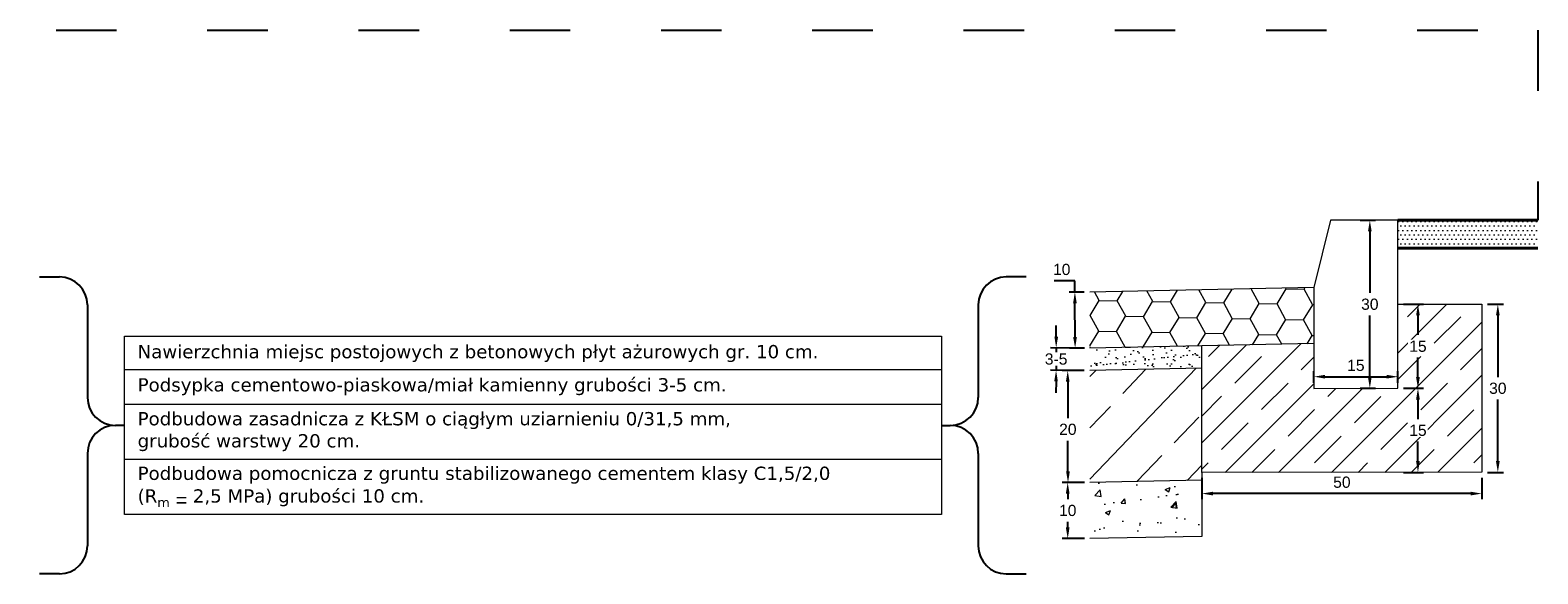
# Model space of a CAD drawing. Header units: millimetres. Extents: x 2422 to 2697, y 999 to 1037.
# Tile 24 of 48: x 2677.466 to 2680.158, y 999.342 to 1000.313. Entities that reach past the tile are written whole.
import ezdxf

# ---------------------------------------------------------------- set-up
doc = ezdxf.new("R2010")
doc.units = ezdxf.units.MM
doc.linetypes.add('ACAD_ISO03W100', pattern=[30, 12, -18])
for name, color, linetype, lineweight in [('_JB_Opisowe', 7, 'Continuous', 0), ('_JB_Podsypka', 30, 'Continuous', 9), ('_JB_Płyty_Ażurowe', 251, 'Continuous', 15), ('_JB_Ława', 1, 'Continuous', 13), ('_PN-zieleń_nawierzchnia', 76, 'Continuous', 40), ('_PN-zieleń_wypełnienie', 76, 'Continuous', 20), ('_SZK-wymiary_0.2', 7, 'Continuous', 15), ('kraweznik', 5, 'Continuous', 13), ('Podbduowa', 34, 'Continuous', 9)]:
    doc.layers.add(name, color=color, linetype=linetype, lineweight=lineweight)
doc.layers.add('_SZK-opis_0.2', color=7, linetype='Continuous')
doc.layers.add('TEMP', color=80, linetype='Continuous', plot=False)
doc.styles.add('kuba', font='verdana.ttf', dxfattribs={"height": 0.1})
doc.styles.add('standard szczeg', font='arial.ttf', dxfattribs={"height": 0.02})
doc.dimstyles.new('p normalny szczeg.', dxfattribs={"dimtxt": 0.02, "dimasz": 0.02, "dimexe": 0.01, "dimexo": 0.01, "dimgap": 0.01, "dimtad": 1, "dimtih": 1, "dimtoh": 1, "dimdec": 0, "dimlfac": 100, "dimzin": 1, "dimtxsty": 'standard szczeg', "dimcen": 2.5, "dimazin": 0, "dimtfac": 1, "dimtdec": 0, "dimtmove": 0, "dimatfit": 3, "dimfxl": 1, "dimarcsym": 0})

# ---------------------------------------------------------------- blocks, each defined once
blk = doc.blocks.new('*D395')
at = {"layer": '_SZK-wymiary_0.2', "color": 0, "lineweight": -2, "transparency": 16777216}
for p, q in [((2679.7578, 999.6834), (2679.7578, 999.7042)), ((2679.7778, 999.6942), (2679.8878, 999.6942)), ((2679.9078, 999.6834), (2679.9078, 999.7042))]:
    blk.add_line(p, q, dxfattribs=at)
at = {"layer": '_SZK-wymiary_0.2', "color": 0, "transparency": 16777216}
for points in [[(2679.7778, 999.6976), (2679.7778, 999.6909), (2679.7578, 999.6942)], [(2679.8878, 999.6976), (2679.8878, 999.6909), (2679.9078, 999.6942)]]:
    blk.add_solid(points, dxfattribs=at)
at = {"layer": 'Defpoints', "color": 0, "transparency": 16777216}
for p in [(2679.9078, 999.6942), (2679.7578, 999.6734), (2679.9078, 999.6734)]:
    blk.add_point(p, dxfattribs=at)
at = {"layer": '_SZK-wymiary_0.2', "color": 0, "transparency": 16777216, "insert": (2679.8328, 999.7144), "char_height": 0.02, "attachment_point": 5, "style": 'standard szczeg', "bg_fill": 3, "box_fill_scale": 1.1, "bg_fill_color": 256, "bg_fill_true_color": 13158600, "bg_fill_transparency": 0}
blk.add_mtext('15', dxfattribs=at)
blk = doc.blocks.new('*D396')
at = {"layer": '_SZK-wymiary_0.2', "color": 0, "lineweight": -2, "transparency": 16777216}
for p, q in [((2679.8402, 999.9735), (2679.8677, 999.9735)), ((2679.8577, 999.9535), (2679.8577, 999.8437)), ((2679.8577, 999.6935), (2679.8577, 999.8033)), ((2679.8402, 999.6735), (2679.8677, 999.6735))]:
    blk.add_line(p, q, dxfattribs=at)
at = {"layer": '_SZK-wymiary_0.2', "color": 0, "transparency": 16777216}
for points in [[(2679.8544, 999.9535), (2679.861, 999.9535), (2679.8577, 999.9735)], [(2679.8544, 999.6935), (2679.861, 999.6935), (2679.8577, 999.6735)]]:
    blk.add_solid(points, dxfattribs=at)
at = {"layer": 'Defpoints', "color": 0, "transparency": 16777216}
for p in [(2679.8302, 999.9735), (2679.8577, 999.9735), (2679.8302, 999.6735)]:
    blk.add_point(p, dxfattribs=at)
at = {"layer": '_SZK-wymiary_0.2', "color": 0, "transparency": 16777216, "insert": (2679.8577, 999.8235), "char_height": 0.02, "attachment_point": 5, "style": 'standard szczeg', "bg_fill": 3, "box_fill_scale": 1.1, "bg_fill_color": 256, "bg_fill_true_color": 13158600, "bg_fill_transparency": 0}
blk.add_mtext('30', dxfattribs=at)
blk = doc.blocks.new('*D397')
at = {"layer": '_SZK-wymiary_0.2', "color": 0, "lineweight": -2, "transparency": 16777216}
for p, q in [((2679.9178, 999.8235), (2679.9536, 999.8235)), ((2679.9436, 999.8035), (2679.9436, 999.7687)), ((2679.9436, 999.6935), (2679.9436, 999.7283)), ((2679.9178, 999.6735), (2679.9536, 999.6735))]:
    blk.add_line(p, q, dxfattribs=at)
at = {"layer": '_SZK-wymiary_0.2', "color": 0, "transparency": 16777216}
for points in [[(2679.9403, 999.8035), (2679.9469, 999.8035), (2679.9436, 999.8235)], [(2679.9403, 999.6935), (2679.9469, 999.6935), (2679.9436, 999.6735)]]:
    blk.add_solid(points, dxfattribs=at)
at = {"layer": 'Defpoints', "color": 0, "transparency": 16777216}
for p in [(2679.9078, 999.8235), (2679.9078, 999.6735), (2679.9436, 999.6735)]:
    blk.add_point(p, dxfattribs=at)
at = {"layer": '_SZK-wymiary_0.2', "color": 0, "transparency": 16777216, "insert": (2679.9436, 999.7485), "char_height": 0.02, "attachment_point": 5, "style": 'standard szczeg', "bg_fill": 3, "box_fill_scale": 1.1, "bg_fill_color": 256, "bg_fill_true_color": 13158600, "bg_fill_transparency": 0}
blk.add_mtext('15', dxfattribs=at)
blk = doc.blocks.new('*D398')
at = {"layer": '_SZK-wymiary_0.2', "color": 0, "lineweight": -2, "transparency": 16777216}
for p, q in [((2679.9178, 999.6735), (2679.9536, 999.6735)), ((2679.9436, 999.6535), (2679.9436, 999.6187)), ((2679.9436, 999.5435), (2679.9436, 999.5783)), ((2679.9178, 999.5235), (2679.9536, 999.5235))]:
    blk.add_line(p, q, dxfattribs=at)
at = {"layer": '_SZK-wymiary_0.2', "color": 0, "transparency": 16777216}
for points in [[(2679.9403, 999.6535), (2679.9469, 999.6535), (2679.9436, 999.6735)], [(2679.9403, 999.5435), (2679.9469, 999.5435), (2679.9436, 999.5235)]]:
    blk.add_solid(points, dxfattribs=at)
at = {"layer": 'Defpoints', "color": 0, "transparency": 16777216}
for p in [(2679.9078, 999.6735), (2679.9078, 999.5235), (2679.9436, 999.5235)]:
    blk.add_point(p, dxfattribs=at)
at = {"layer": '_SZK-wymiary_0.2', "color": 0, "transparency": 16777216, "insert": (2679.9436, 999.5985), "char_height": 0.02, "attachment_point": 5, "style": 'standard szczeg', "bg_fill": 3, "box_fill_scale": 1.1, "bg_fill_color": 256, "bg_fill_true_color": 13158600, "bg_fill_transparency": 0}
blk.add_mtext('15', dxfattribs=at)
blk = doc.blocks.new('*D399')
at = {"layer": '_SZK-wymiary_0.2', "color": 0, "lineweight": -2, "transparency": 16777216}
for p, q in [((2680.0678, 999.8235), (2680.0962, 999.8235)), ((2680.0862, 999.8035), (2680.0862, 999.6937)), ((2680.0862, 999.5435), (2680.0862, 999.6533)), ((2680.0678, 999.5235), (2680.0962, 999.5235))]:
    blk.add_line(p, q, dxfattribs=at)
at = {"layer": '_SZK-wymiary_0.2', "color": 0, "transparency": 16777216}
for points in [[(2680.0829, 999.8035), (2680.0896, 999.8035), (2680.0862, 999.8235)], [(2680.0829, 999.5435), (2680.0896, 999.5435), (2680.0862, 999.5235)]]:
    blk.add_solid(points, dxfattribs=at)
at = {"layer": 'Defpoints', "color": 0, "transparency": 16777216}
for p in [(2680.0578, 999.8235), (2680.0578, 999.5235), (2680.0862, 999.5235)]:
    blk.add_point(p, dxfattribs=at)
at = {"layer": '_SZK-wymiary_0.2', "color": 0, "transparency": 16777216, "insert": (2680.0862, 999.6735), "char_height": 0.02, "attachment_point": 5, "style": 'standard szczeg', "bg_fill": 3, "box_fill_scale": 1.1, "bg_fill_color": 256, "bg_fill_true_color": 13158600, "bg_fill_transparency": 0}
blk.add_mtext('30', dxfattribs=at)
blk = doc.blocks.new('*D400')
at = {"layer": '_SZK-wymiary_0.2', "color": 0, "lineweight": -2, "transparency": 16777216}
for p, q in [((2679.5578, 999.5135), (2679.5578, 999.4756)), ((2680.0578, 999.5135), (2680.0578, 999.4756)), ((2680.0378, 999.4856), (2679.5778, 999.4856))]:
    blk.add_line(p, q, dxfattribs=at)
at = {"layer": '_SZK-wymiary_0.2', "color": 0, "transparency": 16777216}
for points in [[(2679.5778, 999.4889), (2679.5778, 999.4823), (2679.5578, 999.4856)], [(2680.0378, 999.4889), (2680.0378, 999.4823), (2680.0578, 999.4856)]]:
    blk.add_solid(points, dxfattribs=at)
at = {"layer": 'Defpoints', "color": 0, "transparency": 16777216}
for p in [(2679.5578, 999.5235), (2680.0578, 999.5235), (2679.5578, 999.4856)]:
    blk.add_point(p, dxfattribs=at)
at = {"layer": '_SZK-wymiary_0.2', "color": 0, "transparency": 16777216, "insert": (2679.8078, 999.5058), "char_height": 0.02, "attachment_point": 5, "style": 'standard szczeg', "bg_fill": 3, "box_fill_scale": 1.1, "bg_fill_color": 256, "bg_fill_true_color": 13158600, "bg_fill_transparency": 0}
blk.add_mtext('50', dxfattribs=at)
blk = doc.blocks.new('*D401')
at = {"layer": '_SZK-wymiary_0.2', "color": 0, "lineweight": -2, "transparency": 16777216}
for p, q in [((2679.3478, 999.7054), (2679.3084, 999.7052)), ((2679.3184, 999.6853), (2679.3186, 999.6204)), ((2679.3188, 999.5252), (2679.3187, 999.5799)), ((2679.3484, 999.5053), (2679.3089, 999.5052))]:
    blk.add_line(p, q, dxfattribs=at)
at = {"layer": '_SZK-wymiary_0.2', "color": 0, "transparency": 16777216}
for points in [[(2679.3217, 999.6853), (2679.3151, 999.6853), (2679.3184, 999.7053)], [(2679.3222, 999.5253), (2679.3155, 999.5252), (2679.3189, 999.5052)]]:
    blk.add_solid(points, dxfattribs=at)
at = {"layer": 'Defpoints', "color": 0, "transparency": 16777216}
for p in [(2679.3578, 999.7054), (2679.3189, 999.5052), (2679.3584, 999.5053)]:
    blk.add_point(p, dxfattribs=at)
at = {"layer": '_SZK-wymiary_0.2', "color": 0, "transparency": 16777216, "insert": (2679.3186, 999.6002), "char_height": 0.02, "attachment_point": 5, "style": 'standard szczeg'}
blk.add_mtext('20', dxfattribs=at)
blk = doc.blocks.new('*D402')
at = {"layer": '_SZK-wymiary_0.2', "color": 0, "lineweight": -2, "transparency": 16777216}
for p, q in [((2679.3484, 999.5054), (2679.3084, 999.5054)), ((2679.3184, 999.4854), (2679.3184, 999.4756)), ((2679.3184, 999.4253), (2679.3184, 999.4351)), ((2679.3484, 999.4053), (2679.3084, 999.4053))]:
    blk.add_line(p, q, dxfattribs=at)
at = {"layer": '_SZK-wymiary_0.2', "color": 0, "transparency": 16777216}
for points in [[(2679.3217, 999.4854), (2679.315, 999.4854), (2679.3184, 999.5054)], [(2679.3217, 999.4253), (2679.315, 999.4253), (2679.3184, 999.4053)]]:
    blk.add_solid(points, dxfattribs=at)
at = {"layer": 'Defpoints', "color": 0, "transparency": 16777216}
for p in [(2679.3584, 999.5054), (2679.3184, 999.4053), (2679.3584, 999.4053)]:
    blk.add_point(p, dxfattribs=at)
at = {"layer": '_SZK-wymiary_0.2', "color": 0, "transparency": 16777216, "insert": (2679.3184, 999.4554), "char_height": 0.02, "attachment_point": 5, "style": 'standard szczeg'}
blk.add_mtext('10', dxfattribs=at)
blk = doc.blocks.new('*D403')
at = {"layer": '_SZK-wymiary_0.2', "color": 0, "lineweight": -2, "transparency": 16777216}
for p, q in [((2679.3311, 999.8654), (2679.2944, 999.8654)), ((2679.3477, 999.8454), (2679.3212, 999.8453)), ((2679.3312, 999.8453), (2679.3311, 999.8654)), ((2679.3315, 999.7653), (2679.3312, 999.8253)), ((2679.3481, 999.7454), (2679.3216, 999.7452))]:
    blk.add_line(p, q, dxfattribs=at)
at = {"layer": '_SZK-wymiary_0.2', "color": 0, "transparency": 16777216}
for points in [[(2679.3346, 999.8253), (2679.3279, 999.8253), (2679.3312, 999.8453)], [(2679.3348, 999.7653), (2679.3281, 999.7653), (2679.3316, 999.7453)]]:
    blk.add_solid(points, dxfattribs=at)
at = {"layer": 'Defpoints', "color": 0, "transparency": 16777216}
for p in [(2679.3312, 999.8453), (2679.3577, 999.8454), (2679.3581, 999.7454)]:
    blk.add_point(p, dxfattribs=at)
at = {"layer": '_SZK-wymiary_0.2', "color": 0, "transparency": 16777216, "insert": (2679.3077, 999.8856), "char_height": 0.02, "attachment_point": 5, "style": 'standard szczeg', "bg_fill": 3, "box_fill_scale": 1.1, "bg_fill_color": 256, "bg_fill_true_color": 13158600, "bg_fill_transparency": 0}
blk.add_mtext('10', dxfattribs=at)
blk = doc.blocks.new('*D404')
at = {"layer": '_SZK-wymiary_0.2', "color": 0, "lineweight": -2, "transparency": 16777216}
for p, q in [((2679.2979, 999.7657), (2679.298, 999.7857)), ((2679.3481, 999.7454), (2679.2878, 999.7457)), ((2679.2978, 999.7457), (2679.2976, 999.7057)), ((2679.3479, 999.7054), (2679.2876, 999.7057)), ((2679.2975, 999.6857), (2679.2974, 999.6657))]:
    blk.add_line(p, q, dxfattribs=at)
at = {"layer": '_SZK-wymiary_0.2', "color": 0, "transparency": 16777216}
for points in [[(2679.2946, 999.7657), (2679.3012, 999.7657), (2679.2978, 999.7457)], [(2679.2942, 999.6857), (2679.3008, 999.6857), (2679.2976, 999.7057)]]:
    blk.add_solid(points, dxfattribs=at)
at = {"layer": 'Defpoints', "color": 0, "transparency": 16777216}
for p in [(2679.3581, 999.7454), (2679.3579, 999.7054)]:
    blk.add_point(p, dxfattribs=at)
at = {"layer": '_SZK-wymiary_0.2', "color": 0, "transparency": 16777216, "insert": (2679.2977, 999.7257), "char_height": 0.02, "attachment_point": 5, "style": 'standard szczeg', "bg_fill": 3, "box_fill_scale": 1.1, "bg_fill_color": 256, "bg_fill_true_color": 13158600, "bg_fill_transparency": 0}
blk.add_mtext('3-5', dxfattribs=at)
at = {"layer": 'Defpoints', "color": 0, "transparency": 16777216}
blk.add_point((2679.2976, 999.7057), dxfattribs=at)

msp = doc.modelspace()

# ---------------------------------------------------------------- hatches: boundary and pattern name
at = {"layer": '_JB_Podsypka', "lineweight": 13, "ltscale": 0.09}
h = msp.add_hatch(dxfattribs=at)
h.set_pattern_fill('AR-SAND', scale=0.0005, angle=-1.1458, style=0)
h.set_pattern_definition([(36.35423716, (21.922204, -799.584259), (-0.00031054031, 0.02448176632), [0, -0.019304, 0, -0.02159, 0, -0.0206375]), (6.3542372, (21.922204, -799.58426), (0.02318835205, 0.03538465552), [0, -0.010414, 0, -0.017399, 0, -0.0066675]), (326.35423716, (21.906587, -799.583947), (0.03954314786, -0.00071898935), [0, -0.00635, 0, -0.02286, 0, -0.029845]), (316.3542372, (21.906587, -799.583947), (0.0383930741, 0.01038083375), [0, -0.003175, 0, -0.014986, 0, -0.017145])])
h.paths.add_polyline_path([(2679.3578, 999.7054), (2679.3578, 999.7454), (2679.5578, 999.7494), (2679.5578, 999.7094)])
at = {"layer": '_JB_Płyty_Ażurowe', "ltscale": 0.09}
h = msp.add_hatch(dxfattribs=at)
h.set_pattern_fill('HONEY', color=256, scale=0.01, angle=-1.1458)
h.set_pattern_definition([(358.8542372, (2.115854, -796.395795), (0.04816529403, 0.02653849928), [0.03175, -0.0635]), (118.8542372, (2.115854, -796.395795), (-0.04706566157, 0.02844311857), [0.03175, -0.0635]), (58.8542372, (2.115854, -796.395795), (0.00109963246, 0.05498161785), [-0.0635, 0.03175])])
h.paths.add_polyline_path([(2679.3578, 999.7454), (2679.3577, 999.8454), (2679.7577, 999.8534), (2679.7578, 999.7534)])
at = {"layer": '_JB_Ława', "lineweight": 13}
h = msp.add_hatch(dxfattribs=at)
h.set_pattern_fill('JIS_STN_1E', scale=0.067035, angle=-0.0361, style=0)
h.set_pattern_definition([(44.9639, (2668.44868, 991.03928), (-0.04737092, 0.04743064), []), (44.9639, (2668.49594, 991.03925), (-0.04737092, 0.04743064), [0.06703484, -0.0335174])])
h.paths.add_polyline_path([(2679.7578, 999.6734), (2679.9078, 999.6735), (2679.9078, 999.8235), (2680.0578, 999.8236), (2680.0579, 999.5236), (2679.5579, 999.5233), (2679.5578, 999.7494), (2679.7578, 999.7534)])
at = {"layer": '_PN-zieleń_wypełnienie'}
h = msp.add_hatch(dxfattribs=at)
h.set_pattern_fill('DOTS', color=256, scale=0.005)
h.set_pattern_definition([(0, (26.577281, -16.266922), (0.00396875, 0.0079375), [0, -0.0079375])])
h.paths.add_polyline_path([(2680.1577, 999.9735), (2680.1577, 999.9235), (2679.9077, 999.9235), (2679.9077, 999.9735)])
at = {"layer": 'Podbduowa', "ltscale": 0.02}
h = msp.add_hatch(dxfattribs=at)
h.set_pattern_fill('ANSI33', scale=0.02, angle=1.1458)
h.set_pattern_definition([(46.1458, (2687.24173, 998.00177), (-0.0915803, 0.087989), []), (46.1458, (2687.33152, 998.00357), (-0.0915803, 0.087989), [0.0635, -0.03175])])
h.paths.add_polyline_path([(2679.358, 999.5053), (2679.3578, 999.7054), (2679.5578, 999.7094), (2679.5579, 999.5233), (2679.5645, 999.5233), (2679.5648, 999.5095)])
h = msp.add_hatch(dxfattribs=at)
h.set_pattern_fill('AR-CONC', scale=0.0005)
h.set_pattern_definition([(50, (2677.603796, 998.593195), (0.0910923, -0.0079695), [0.009525, -0.104775]), (355, (2677.6038, 998.5932), (-0.0176217, 0.0955284), [0.00762, -0.0838203]), (100.4514, (2677.61139, 998.59253), (0.0734706, 0.087559), [0.008095, -0.089045]), (46.184, (2677.6038, 998.6186), (0.1355395, -0.021021), [0.0142875, -0.1571625]), (96.6356, (2677.61509, 998.61684), (0.118702, 0.123713), [0.0121425, -0.133568]), (351.184, (2677.6038, 998.6186), (0.118702, 0.123713), [0.01143, -0.12573]), (21, (2677.616496, 998.612245), (0.0758072, -0.0511326), [0.009525, -0.104775]), (326, (2677.6165, 998.61225), (0.030901, 0.092094), [0.00762, -0.08382]), (71.4514, (2677.62281, 998.60798), (0.1067082, 0.0409614), [0.008095, -0.089045]), (37.5, (2677.603796, 998.593195), (0.0015443, 0.0422775), [0, -0.082804, 0, -0.08509, 0, -0.0841375]), (7.5, (2677.603796, 998.593195), (0.0334098, 0.0500903), [0, -0.048514, 0, -0.080899, 0, -0.0320675]), (327.5, (2677.575475, 998.593195), (0.0677953, -0.00286437), [0, -0.03175, 0, -0.09906, 0, -0.131445]), (317.5, (2677.562775, 998.593195), (0.0740646, 0.0127132), [0, -0.041275, 0, -0.065786, 0, -0.093345])])
h.paths.add_polyline_path([(2679.358, 999.4053), (2679.358, 999.5053), (2679.558, 999.5093), (2679.558, 999.4093)])

# ---------------------------------------------------------------- linework, layer by layer
at = {"layer": '_JB_Opisowe'}
for p, q in [((2677.6343, 999.7073), (2679.0929, 999.7073)), ((2677.6343, 999.6455), (2679.0929, 999.6455)), ((2677.6343, 999.5469), (2679.0929, 999.5469))]:
    msp.add_line(p, q, dxfattribs=at)
msp.add_lwpolyline([(2679.0929, 999.4483), (2677.6343, 999.4483), (2677.6343, 999.7664), (2679.0929, 999.7664)], close=True, dxfattribs=at)
at = {"layer": '_JB_Płyty_Ażurowe', "ltscale": 0.09}
for points in [[(2679.7577, 999.8534), (2679.3577, 999.8454)], [(2679.7578, 999.7534), (2679.3578, 999.7454)]]:
    msp.add_lwpolyline(points, dxfattribs=at)
at = {"layer": '_PN-zieleń_nawierzchnia'}
for points in [[(2679.9077, 999.9735), (2680.1577, 999.9735)], [(2679.9077, 999.9235), (2680.1577, 999.9235)]]:
    msp.add_lwpolyline(points, dxfattribs=at)
at = {"layer": '_SZK-opis_0.2', "ltscale": 0.09}
for p, q in [((2677.4829, 999.8723), (2677.5184, 999.8723)), ((2679.2442, 999.8723), (2679.2087, 999.8723)), ((2677.5684, 999.8223), (2677.5684, 999.6573)), ((2679.1587, 999.8223), (2679.1587, 999.6573)), ((2677.6343, 999.6073), (2677.6184, 999.6073)), ((2679.0929, 999.6073), (2679.1087, 999.6073)), ((2677.5684, 999.5573), (2677.5684, 999.3923)), ((2679.1587, 999.5573), (2679.1587, 999.3923)), ((2677.5184, 999.3423), (2677.4827, 999.3423)), ((2679.2087, 999.3423), (2679.2445, 999.3423))]:
    msp.add_line(p, q, dxfattribs=at)
for centre, start, end in [((2677.5184, 999.8223), 0, 90), ((2679.2087, 999.8223), 90, 180), ((2677.6184, 999.6573), 180, 270), ((2679.1087, 999.6573), 270, 0), ((2677.6184, 999.5573), 90, 180), ((2679.1087, 999.5573), 0, 90), ((2677.5184, 999.3923), 270, 0), ((2679.2087, 999.3923), 180, 270)]:
    msp.add_arc(centre, 0.05, start, end, dxfattribs=at)
at = {"layer": 'Podbduowa', "color": 7, "ltscale": 0.02}
for points in [[(2679.5578, 999.7094), (2679.3578, 999.7054)], [(2679.5579, 999.5233), (2679.558, 999.4093), (2679.358, 999.4053)], [(2679.558, 999.5093), (2679.358, 999.5053)]]:
    msp.add_lwpolyline(points, dxfattribs=at)
at = {"layer": 'TEMP', "linetype": 'ACAD_ISO03W100', "ltscale": 0.009}
msp.add_lwpolyline([(2657.5324, 1000.0128), (2657.5324, 1000.3128), (2680.1577, 1000.3128), (2680.1577, 999.9735)], dxfattribs=at)

# ---------------------------------------------------------------- texts
at = {"layer": '_JB_Opisowe', "char_height": 0.02367, "width": 1.4586, "attachment_point": 4, "style": 'kuba'}
for s, insert in [('\\pxl1,ql;Nawierzchnia miejsc postojowych z betonowych płyt ażurowych gr. 10 cm.', (2677.6343, 999.7356)), ('\\pxl1,ql;Podsypka cementowo-piaskowa/miał kamienny grubości 3-5 cm.', (2677.6343, 999.6764)), ('\\A1;\\pxl1,ql;Podbudowa zasadnicza z KŁSM{\\A0; o ciągłym uziarnieniu 0/31,5 mm,\\Pgrubość warstwy }20 cm.', (2677.6343, 999.5962)), ('\\A1;\\pxl1;Podbudowa pomocnicza z gruntu stabilizowanego cementem klasy C1,5/2,0\\P(R{\\H0.7x;\\S^ m;} {\\A0;\\fArial|b0|i0|c238|p34;\\H1.08333x;= }2,5 MPa) grubości 10 cm.', (2677.6343, 999.4976))]:
    msp.add_mtext(s, dxfattribs=dict(at, insert=insert))

# ---------------------------------------------------------------- dimensions: what is measured, and where the dimension line sits
at = {"layer": '_SZK-wymiary_0.2'}
for base, p1, p2, angle, picture, middle in [((2679.3189, 999.5052), (2679.3578, 999.7054), (2679.3584, 999.5053), 270.1508, '*D401', (2679.3186, 999.6002)), ((2679.3184, 999.4053), (2679.3584, 999.5054), (2679.3584, 999.4053), 270.0055, '*D402', (2679.3184, 999.4554))]:
    dim = msp.add_linear_dim(base=base, p1=p1, p2=p2, angle=angle, dimstyle='p normalny szczeg.', dxfattribs=at)
    dim.commit()
    dim.dimension.update_dxf_attribs({"geometry": picture, "text_midpoint": middle, "dimtype": 161})

# ---------------------------------------------------------------- next in the draw order: dimensions: what is measured, and where the dimension line sits
dim = msp.add_linear_dim(base=(2679.3312, 999.8453), p1=(2679.3581, 999.7454), p2=(2679.3577, 999.8454), angle=90.2263, dimstyle='p normalny szczeg.', override={"dimtfill": 1}, dxfattribs=at)
dim.commit()
dim.dimension.update_dxf_attribs({"geometry": '*D403', "text_midpoint": (2679.3077, 999.8654), "dimtype": 161})
for base, p1, p2, angle, picture, middle in [((2680.0862, 999.5235), (2680.0578, 999.8235), (2680.0578, 999.5235), 90, '*D399', (2680.0862, 999.6735)), ((2679.9078, 999.6942), (2679.7578, 999.6734), (2679.9078, 999.6734), 0, '*D395', (2679.8328, 999.7144))]:
    dim = msp.add_linear_dim(base=base, p1=p1, p2=p2, angle=angle, dimstyle='p normalny szczeg.', override={"dimtfill": 1}, dxfattribs=at)
    dim.commit()
    dim.dimension.update_dxf_attribs({"geometry": picture, "text_midpoint": middle})

# ---------------------------------------------------------------- next in the draw order: dimensions: what is measured, and where the dimension line sits
dim = msp.add_linear_dim(base=(2679.8577, 999.9735), p1=(2679.8302, 999.6735), p2=(2679.8302, 999.9735), angle=90, dimstyle='p normalny szczeg.', override={"dimtfill": 1}, dxfattribs=at)
dim.commit()
dim.dimension.update_dxf_attribs({"geometry": '*D396', "text_midpoint": (2679.8577, 999.8235), "dimtype": 160})
dim = msp.add_linear_dim(base=(2679.9436, 999.6735), p1=(2679.9078, 999.8235), p2=(2679.9078, 999.6735), angle=90, dimstyle='p normalny szczeg.', override={"dimtfill": 1}, dxfattribs=at)
dim.commit()
dim.dimension.update_dxf_attribs({"geometry": '*D397', "text_midpoint": (2679.9436, 999.7485)})
dim = msp.add_linear_dim(base=(2679.2976, 999.7057), p1=(2679.3581, 999.7454), p2=(2679.3579, 999.7054), angle=269.7199, text='3-5', dimstyle='p normalny szczeg.', override={"dimtfill": 1}, dxfattribs=at)
dim.commit()
dim.dimension.update_dxf_attribs({"geometry": '*D404', "text_midpoint": (2679.2977, 999.7257), "dimtype": 161})

# ---------------------------------------------------------------- next in the draw order: dimensions: what is measured, and where the dimension line sits
dim = msp.add_linear_dim(base=(2679.9436, 999.5235), p1=(2679.9078, 999.6735), p2=(2679.9078, 999.5235), angle=90, dimstyle='p normalny szczeg.', override={"dimtfill": 1}, dxfattribs=at)
dim.commit()
dim.dimension.update_dxf_attribs({"geometry": '*D398', "text_midpoint": (2679.9436, 999.5985)})

# ---------------------------------------------------------------- next in the draw order: linework, layer by layer
at = {"layer": 'kraweznik', "color": 7}
msp.add_lwpolyline([(2679.7578, 999.6734), (2679.9078, 999.6735), (2679.9077, 999.9735), (2679.7877, 999.9734), (2679.7577, 999.8534)], close=True, dxfattribs=at)

# ---------------------------------------------------------------- next in the draw order: dimensions: what is measured, and where the dimension line sits
at = {"layer": '_SZK-wymiary_0.2'}
dim = msp.add_linear_dim(base=(2679.5578, 999.4856), p1=(2680.0578, 999.5235), p2=(2679.5578, 999.5235), angle=180, dimstyle='p normalny szczeg.', override={"dimtfill": 1}, dxfattribs=at)
dim.commit()
dim.dimension.update_dxf_attribs({"geometry": '*D400', "text_midpoint": (2679.8078, 999.5058)})

# ---------------------------------------------------------------- next in the draw order: linework, layer by layer
at = {"layer": '_JB_Ława', "color": 7}
msp.add_lwpolyline([(2679.9078, 999.8235), (2680.0578, 999.8236), (2680.0579, 999.5236), (2679.5579, 999.5233), (2679.5578, 999.7494)], dxfattribs=at)

doc.saveas('drawing.dxf')
